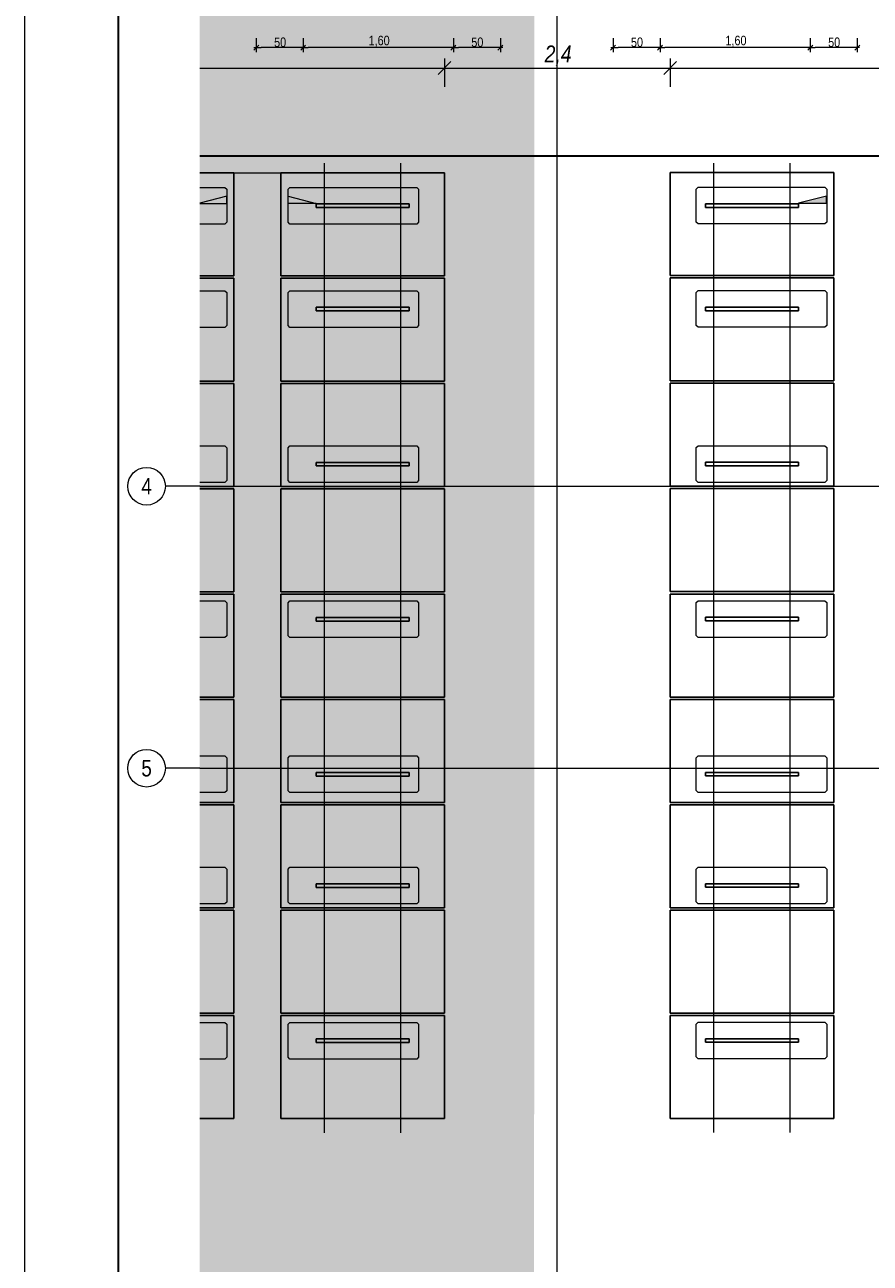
# Model space of a CAD drawing. Extents: x -720 to 300, y 62 to 1112.
# Tile 8 of 50: x -720 to -540, y 445 to 708. Entities that reach past the tile are written whole.
import ezdxf
from ezdxf.enums import TextEntityAlignment as Align
from ezdxf.lldxf.tags import DXFTag

# ---------------------------------------------------------------- set-up
doc = ezdxf.new("R2010")
doc.units = 0
doc.layers.get('0').update_dxf_attribs({"lineweight": 13})
for name, color, linetype, lineweight in [('3_Solarbase', 7, 'Continuous', 25), ('70 -71 Achsen- 1 Gebäudeachsen', 7, 'STRICHPUNKT2-A06DNB31MF', 18), ('E_PV_Aufstellzone', 7, 'grob', 35), ('iwb_Plankopf Rahmen', 7, 'Continuous', 35), ('ModuleHighPointMark', 7, 'Continuous', 25)]:
    doc.layers.add(name, color=color, linetype=linetype, lineweight=lineweight)
for name, color, linetype, lineweight, true_color in [('70 -76 Bemaßung- 2 Allgemein', 9, 'Continuous', 5, 0x808080), ('E_ST_Fangeinrichtung_Bem', 1, 'Continuous', 13, 0xff0000), ('E_ST_Tragsystem', 7, 'Continuous', 18, 0x006666), ('iwb_Layout Achsbezeichung', 1, 'Continuous', 13, 0xff0000), ('iwb_Layout BA_Markierung', 7, 'Continuous', 9, 0xbadcdc), ('Modules', 7, 'Continuous', 25, 0xffa500)]:
    doc.layers.add(name, color=color, linetype=linetype, lineweight=lineweight, true_color=true_color)
doc.styles.get("Standard").update_dxf_attribs({"font": 'ARIALN.TTF'})
tags = doc.linetypes.add('grob', pattern=[14, 3, -8, 3]).pattern_tags.tags
tags[8:9] = [DXFTag(74, 4), DXFTag(75, 0), DXFTag(340, '0'), DXFTag(46, 0.0), DXFTag(50, 0.0), DXFTag(44, 0.0), DXFTag(45, 0.0)]
tags[6:7] = [DXFTag(74, 4), DXFTag(75, 0), DXFTag(340, '0'), DXFTag(46, 0.0), DXFTag(50, 0.0), DXFTag(44, 0.0), DXFTag(45, 0.0)]
tags[4:5] = [DXFTag(74, 4), DXFTag(75, 0), DXFTag(340, '0'), DXFTag(46, 0.0), DXFTag(50, 0.0), DXFTag(44, 0.0), DXFTag(45, 0.0)]
tags = doc.linetypes.add('STRICHPUNKT2', pattern=[12.7, 6.35, -3.175, 0, -3.175]).pattern_tags.tags
tags[10:11] = [DXFTag(74, 4), DXFTag(75, 0), DXFTag(340, '0'), DXFTag(46, 0.0), DXFTag(50, 0.0), DXFTag(44, 0.0), DXFTag(45, 0.0)]
tags[8:9] = [DXFTag(74, 4), DXFTag(75, 0), DXFTag(340, '0'), DXFTag(46, 0.0), DXFTag(50, 0.0), DXFTag(44, 0.0), DXFTag(45, 0.0)]
tags[6:7] = [DXFTag(74, 4), DXFTag(75, 0), DXFTag(340, '0'), DXFTag(46, 0.0), DXFTag(50, 0.0), DXFTag(44, 0.0), DXFTag(45, 0.0)]
tags[4:5] = [DXFTag(74, 4), DXFTag(75, 0), DXFTag(340, '0'), DXFTag(46, 0.0), DXFTag(50, 0.0), DXFTag(44, 0.0), DXFTag(45, 0.0)]
tags = doc.linetypes.add('STRICHPUNKT2-A06DNB31MF', pattern=[12.7, 6.35, -3.175, 0, -3.175]).pattern_tags.tags
tags[10:11] = [DXFTag(74, 4), DXFTag(75, 0), DXFTag(340, '0'), DXFTag(46, 0.0), DXFTag(50, 0.0), DXFTag(44, 0.0), DXFTag(45, 0.0)]
tags[8:9] = [DXFTag(74, 4), DXFTag(75, 0), DXFTag(340, '0'), DXFTag(46, 0.0), DXFTag(50, 0.0), DXFTag(44, 0.0), DXFTag(45, 0.0)]
tags[6:7] = [DXFTag(74, 4), DXFTag(75, 0), DXFTag(340, '0'), DXFTag(46, 0.0), DXFTag(50, 0.0), DXFTag(44, 0.0), DXFTag(45, 0.0)]
tags[4:5] = [DXFTag(74, 4), DXFTag(75, 0), DXFTag(340, '0'), DXFTag(46, 0.0), DXFTag(50, 0.0), DXFTag(44, 0.0), DXFTag(45, 0.0)]

# ---------------------------------------------------------------- blocks, each defined once
blk = doc.blocks.new('Polygon-A06DNB2SMF')
at = {"color": 0, "linetype": 'ByBlock', "lineweight": -2, "ltscale": 0.13}
blk.add_solid([(-611.22, 86.2), (-682.36, 86.01), (-611.05, 1083.81), (-682.36, 1083.81)], dxfattribs=at)
blk = doc.blocks.new('Referenz-A06DNB32MF')
at = {"layer": '70 -71 Achsen- 1 Gebäudeachsen', "color": 0, "linetype": 'STRICHPUNKT2-A06DNB31MF', "ltscale": 0.18}
for p, q in [((-606.35, 1084.85), (-606.35, 85.41)), ((-682.36, 609.91), (76.35, 609.91)), ((-682.36, 549.91), (76.35, 549.91))]:
    blk.add_line(p, q, dxfattribs=at)
at = {"layer": '70 -76 Bemaßung- 2 Allgemein', "color": 0, "linetype": 'Continuous', "ltscale": 0.13}
for p, q in [((-670.88, 702.72), (-669.82, 703.78)), ((-670.35, 705.25), (-670.35, 702.25)), ((-659.82, 703.78), (-660.88, 702.72)), ((-660.88, 702.72), (-659.82, 703.78)), ((-660.35, 705.25), (-660.35, 702.25)), ((-660.35, 705.25), (-660.35, 702.25)), ((-627.82, 703.78), (-628.88, 702.72)), ((-628.88, 702.72), (-627.82, 703.78)), ((-628.35, 705.25), (-628.35, 702.25)), ((-628.35, 705.25), (-628.35, 702.25)), ((-617.82, 703.78), (-618.88, 702.72)), ((-618.35, 705.25), (-618.35, 702.25)), ((-594.88, 702.72), (-593.82, 703.78)), ((-594.35, 705.25), (-594.35, 702.25)), ((-583.82, 703.78), (-584.88, 702.72)), ((-584.88, 702.72), (-583.82, 703.78)), ((-584.35, 705.25), (-584.35, 702.25)), ((-584.35, 705.25), (-584.35, 702.25)), ((-551.82, 703.78), (-552.88, 702.72)), ((-552.88, 702.72), (-551.82, 703.78)), ((-552.35, 705.25), (-552.35, 702.25)), ((-552.35, 705.25), (-552.35, 702.25)), ((-541.82, 703.78), (-542.88, 702.72)), ((-542.35, 705.25), (-542.35, 702.25)), ((-670.85, 703.25), (-669.29, 703.25)), ((-661.41, 703.25), (-669.29, 703.25)), ((-659.85, 703.25), (-661.41, 703.25)), ((-660.85, 703.25), (-659.29, 703.25)), ((-629.41, 703.25), (-659.29, 703.25)), ((-627.85, 703.25), (-629.41, 703.25)), ((-628.85, 703.25), (-627.29, 703.25)), ((-619.41, 703.25), (-627.29, 703.25)), ((-617.85, 703.25), (-619.41, 703.25)), ((-594.85, 703.25), (-593.29, 703.25)), ((-585.41, 703.25), (-593.29, 703.25)), ((-583.85, 703.25), (-585.41, 703.25)), ((-584.85, 703.25), (-583.29, 703.25)), ((-553.41, 703.25), (-583.29, 703.25)), ((-551.85, 703.25), (-553.41, 703.25)), ((-552.85, 703.25), (-551.29, 703.25)), ((-543.41, 703.25), (-551.29, 703.25)), ((-541.85, 703.25), (-543.41, 703.25))]:
    blk.add_line(p, q, dxfattribs=at)
at = {"layer": '70 -76 Bemaßung- 2 Allgemein', "color": 0, "linetype": 'Continuous', "ltscale": 0.13, "char_height": 2.0138, "attachment_point": 1}
for s, insert in [('{\\fArial Narrow;50}', (-666.54, 705.4)), ('{\\fArial Narrow;1,60}', (-646.42, 705.77)), ('{\\fArial Narrow;50}', (-624.54, 705.4)), ('{\\fArial Narrow;50}', (-590.54, 705.4)), ('{\\fArial Narrow;1,60}', (-570.42, 705.77)), ('{\\fArial Narrow;50}', (-548.54, 705.4))]:
    blk.add_mtext(s, dxfattribs=dict(at, insert=insert))
blk = doc.blocks.new('Polygon-A06DNB34MF')
at = {"color": 0, "linetype": 'ByBlock', "lineweight": -2, "ltscale": 0.7}
blk.add_line((-682.36, 680.19), (-66.98, 680.19), dxfattribs=at)
blk = doc.blocks.new('Blockreferenz-A06DNB3WMF')
at = {"layer": 'ModuleHighPointMark', "color": 16, "lineweight": 0, "true_color": 0x6c0000}
for p, q in [((-676.64, 671.61), (-682.36, 670.18)), ((-682.36, 670.11), (-676.64, 670.11)), ((-676.64, 670.11), (-676.64, 671.61))]:
    blk.add_line(p, q, dxfattribs=at)
at = {"layer": 'ModuleHighPointMark', "color": 40, "linetype": 'ByBlock', "ltscale": 0.25, "true_color": 0xffa600}
for points in [[(-676.64, 670.11), (-682.36, 670.18), (-676.64, 671.61)], [(-676.64, 670.11), (-682.36, 670.11), (-682.36, 670.18)]]:
    blk.add_solid(points, dxfattribs=at)
blk = doc.blocks.new('Blockreferenz-A06DNB3YMF')
at = {"layer": 'Modules'}
for p, q in [((-675.11, 564.53), (-682.36, 564.53)), ((-675.11, 542.61), (-675.11, 564.53)), ((-682.36, 542.61), (-675.11, 542.61))]:
    blk.add_line(p, q, dxfattribs=at)
blk = doc.blocks.new('Blockreferenz-A06DNB40MF')
at = {"layer": 'Modules'}
for p, q in [((-675.11, 676.63), (-682.36, 676.63)), ((-675.11, 654.71), (-675.11, 676.63)), ((-682.36, 654.71), (-675.11, 654.71))]:
    blk.add_line(p, q, dxfattribs=at)
blk = doc.blocks.new('Blockreferenz-A06DNB42MF')
at = {"layer": 'Modules'}
for p, q in [((-675.11, 654.21), (-682.36, 654.21)), ((-675.11, 632.29), (-675.11, 654.21)), ((-682.36, 632.29), (-675.11, 632.29))]:
    blk.add_line(p, q, dxfattribs=at)
blk = doc.blocks.new('Blockreferenz-A06DNB44MF')
at = {"color": 96, "lineweight": -2, "true_color": 0x008000}
for p, q in [((-682.36, 552.51), (-677.03, 552.51)), ((-677.03, 552.51), (-676.63, 552.11)), ((-676.63, 552.11), (-676.63, 545.11)), ((-677.03, 544.71), (-682.36, 544.71)), ((-676.63, 545.11), (-677.03, 544.71))]:
    blk.add_line(p, q, dxfattribs=at)
blk = doc.blocks.new('Blockreferenz-A06DNB46MF')
at = {"color": 96, "lineweight": -2, "true_color": 0x008000}
for p, q in [((-682.36, 618.51), (-677.03, 618.51)), ((-677.03, 618.51), (-676.63, 618.11)), ((-676.63, 618.11), (-676.63, 611.11)), ((-677.03, 610.71), (-682.36, 610.71)), ((-676.63, 611.11), (-677.03, 610.71))]:
    blk.add_line(p, q, dxfattribs=at)
blk = doc.blocks.new('Blockreferenz-A06DNB48MF')
at = {"color": 96, "lineweight": -2, "true_color": 0x008000}
for p, q in [((-682.36, 651.51), (-677.03, 651.51)), ((-677.03, 651.51), (-676.63, 651.11)), ((-676.63, 651.11), (-676.63, 644.11)), ((-677.03, 643.71), (-682.36, 643.71)), ((-676.63, 644.11), (-677.03, 643.71))]:
    blk.add_line(p, q, dxfattribs=at)
blk = doc.blocks.new('Blockreferenz-A06DNB4AMF')
at = {"color": 96, "lineweight": -2, "true_color": 0x008000}
for p, q in [((-682.36, 673.51), (-677.03, 673.51)), ((-677.03, 673.51), (-676.63, 673.11)), ((-676.63, 673.11), (-676.63, 666.11)), ((-677.03, 665.71), (-682.36, 665.71)), ((-676.63, 666.11), (-677.03, 665.71))]:
    blk.add_line(p, q, dxfattribs=at)
blk = doc.blocks.new('Blockreferenz-A06DNB4CMF')
at = {"layer": 'Modules'}
for p, q in [((-675.11, 586.95), (-682.36, 586.95)), ((-675.11, 565.03), (-675.11, 586.95)), ((-682.36, 565.03), (-675.11, 565.03))]:
    blk.add_line(p, q, dxfattribs=at)
blk = doc.blocks.new('Blockreferenz-A06DNB4EMF')
at = {"layer": 'Modules'}
for p, q in [((-675.11, 609.37), (-682.36, 609.37)), ((-675.11, 587.45), (-675.11, 609.37)), ((-682.36, 587.45), (-675.11, 587.45))]:
    blk.add_line(p, q, dxfattribs=at)
blk = doc.blocks.new('Blockreferenz-A06DNB4GMF')
at = {"layer": 'Modules'}
for p, q in [((-675.11, 631.79), (-682.36, 631.79)), ((-675.11, 609.87), (-675.11, 631.79)), ((-682.36, 609.87), (-675.11, 609.87))]:
    blk.add_line(p, q, dxfattribs=at)
blk = doc.blocks.new('Blockreferenz-A06DNB4IMF')
at = {"color": 96, "lineweight": -2, "true_color": 0x008000}
for p, q in [((-682.36, 585.51), (-677.03, 585.51)), ((-677.03, 585.51), (-676.63, 585.11)), ((-676.63, 585.11), (-676.63, 578.11)), ((-677.03, 577.71), (-682.36, 577.71)), ((-676.63, 578.11), (-677.03, 577.71))]:
    blk.add_line(p, q, dxfattribs=at)
blk = doc.blocks.new('Blockreferenz-A06DNB4KMF')
at = {"color": 96, "lineweight": -2, "true_color": 0x008000}
for p, q in [((-682.36, 528.83), (-677.03, 528.83)), ((-677.03, 528.83), (-676.63, 528.43)), ((-676.63, 528.43), (-676.63, 521.43)), ((-677.03, 521.03), (-682.36, 521.03)), ((-676.63, 521.43), (-677.03, 521.03))]:
    blk.add_line(p, q, dxfattribs=at)
blk = doc.blocks.new('Blockreferenz-A06DNB4MMF')
at = {"layer": 'Modules'}
for p, q in [((-675.11, 497.27), (-682.36, 497.27)), ((-675.11, 475.35), (-675.11, 497.27)), ((-682.36, 475.35), (-675.11, 475.35))]:
    blk.add_line(p, q, dxfattribs=at)
blk = doc.blocks.new('Blockreferenz-A06DNB4OMF')
at = {"layer": 'Modules'}
for p, q in [((-675.11, 519.69), (-682.36, 519.69)), ((-675.11, 497.77), (-675.11, 519.69)), ((-682.36, 497.77), (-675.11, 497.77))]:
    blk.add_line(p, q, dxfattribs=at)
blk = doc.blocks.new('Blockreferenz-A06DNB4QMF')
at = {"layer": 'Modules'}
for p, q in [((-675.11, 542.11), (-682.36, 542.11)), ((-675.11, 520.19), (-675.11, 542.11)), ((-682.36, 520.19), (-675.11, 520.19))]:
    blk.add_line(p, q, dxfattribs=at)
blk = doc.blocks.new('Blockreferenz-A06DNB4SMF')
at = {"color": 96, "lineweight": -2, "true_color": 0x008000}
for p, q in [((-682.36, 495.83), (-677.03, 495.83)), ((-677.03, 495.83), (-676.63, 495.43)), ((-676.63, 495.43), (-676.63, 488.43)), ((-677.03, 488.03), (-682.36, 488.03)), ((-676.63, 488.43), (-677.03, 488.03))]:
    blk.add_line(p, q, dxfattribs=at)
blk = doc.blocks.new('Blockreferenz-A06DNB4UMF')
at = {"layer": '3_Solarbase', "color": 0}
for p, q in [((-637.78, 581.99), (-657.58, 581.99)), ((-657.58, 581.99), (-657.58, 581.23)), ((-657.58, 581.23), (-637.78, 581.23)), ((-637.78, 581.23), (-637.78, 581.99))]:
    blk.add_line(p, q, dxfattribs=at)
blk = doc.blocks.new('Blockreferenz-A06DNB4WMF')
at = {"layer": '3_Solarbase', "color": 0}
for p, q in [((-637.78, 647.99), (-657.58, 647.99)), ((-657.58, 647.99), (-657.58, 647.23)), ((-657.58, 647.23), (-637.78, 647.23)), ((-637.78, 647.23), (-637.78, 647.99))]:
    blk.add_line(p, q, dxfattribs=at)
blk = doc.blocks.new('Blockreferenz-A06DNB4YMF')
at = {"layer": '3_Solarbase', "color": 0}
for p, q in [((-637.78, 669.99), (-657.58, 669.99)), ((-657.58, 669.99), (-657.58, 669.23)), ((-637.78, 669.23), (-637.78, 669.99)), ((-657.58, 669.23), (-637.78, 669.23))]:
    blk.add_line(p, q, dxfattribs=at)
blk = doc.blocks.new('Blockreferenz-A06DNB50MF')
at = {"layer": '3_Solarbase', "color": 0}
for p, q in [((-637.78, 581.99), (-657.58, 581.99)), ((-657.58, 581.99), (-657.58, 581.23)), ((-657.58, 581.23), (-637.78, 581.23)), ((-637.78, 581.23), (-637.78, 581.99))]:
    blk.add_line(p, q, dxfattribs=at)
blk = doc.blocks.new('Blockreferenz-A06DNB52MF')
at = {"layer": '3_Solarbase', "color": 0}
for p, q in [((-637.78, 614.99), (-657.58, 614.99)), ((-657.58, 614.99), (-657.58, 614.23)), ((-657.58, 614.23), (-637.78, 614.23)), ((-637.78, 614.23), (-637.78, 614.99))]:
    blk.add_line(p, q, dxfattribs=at)
blk = doc.blocks.new('Blockreferenz-A06DNB54MF')
at = {"layer": '3_Solarbase', "color": 0}
for p, q in [((-637.78, 548.99), (-657.58, 548.99)), ((-657.58, 548.99), (-657.58, 548.23)), ((-657.58, 548.23), (-637.78, 548.23)), ((-637.78, 548.23), (-637.78, 548.99))]:
    blk.add_line(p, q, dxfattribs=at)
blk = doc.blocks.new('Blockreferenz-A06DNB56MF')
at = {"layer": '3_Solarbase', "color": 0}
for p, q in [((-637.78, 647.99), (-657.58, 647.99)), ((-657.58, 647.99), (-657.58, 647.23)), ((-657.58, 647.23), (-637.78, 647.23)), ((-637.78, 647.23), (-637.78, 647.99))]:
    blk.add_line(p, q, dxfattribs=at)
blk = doc.blocks.new('Blockreferenz-A06DNB58MF')
at = {"layer": '3_Solarbase', "color": 0}
for p, q in [((-637.78, 669.99), (-657.58, 669.99)), ((-657.58, 669.99), (-657.58, 669.23)), ((-637.78, 669.23), (-637.78, 669.99)), ((-657.58, 669.23), (-637.78, 669.23))]:
    blk.add_line(p, q, dxfattribs=at)
blk = doc.blocks.new('Blockreferenz-A06DNB5AMF')
at = {"layer": 'ModuleHighPointMark', "color": 16, "lineweight": 0, "true_color": 0x6c0000}
for p, q in [((-663.58, 670.11), (-663.58, 671.61)), ((-663.58, 671.61), (-657.58, 670.11)), ((-657.58, 670.11), (-663.58, 670.11))]:
    blk.add_line(p, q, dxfattribs=at)
at = {"layer": 'ModuleHighPointMark', "color": 40, "linetype": 'ByBlock', "ltscale": 0.25, "true_color": 0xffa600}
blk.add_solid([(-663.58, 670.11), (-663.58, 671.61), (-657.58, 670.11)], dxfattribs=at)
blk = doc.blocks.new('Blockreferenz-A06DNB5CMF')
at = {"layer": 'Modules'}
for p, q in [((-630.25, 564.53), (-665.11, 564.53)), ((-665.11, 564.53), (-665.11, 542.61)), ((-630.25, 542.61), (-630.25, 564.53)), ((-665.11, 542.61), (-630.25, 542.61))]:
    blk.add_line(p, q, dxfattribs=at)
blk = doc.blocks.new('Blockreferenz-A06DNB5EMF')
at = {"layer": 'Modules'}
for p, q in [((-630.25, 654.21), (-665.11, 654.21)), ((-665.11, 654.21), (-665.11, 632.29)), ((-630.25, 632.29), (-630.25, 654.21)), ((-665.11, 632.29), (-630.25, 632.29))]:
    blk.add_line(p, q, dxfattribs=at)
blk = doc.blocks.new('Blockreferenz-A06DNB5GMF')
at = {"layer": 'Modules'}
for p, q in [((-630.25, 676.63), (-665.11, 676.63)), ((-665.11, 676.63), (-665.11, 654.71)), ((-630.25, 654.71), (-630.25, 676.63)), ((-665.11, 654.71), (-630.25, 654.71))]:
    blk.add_line(p, q, dxfattribs=at)
blk = doc.blocks.new('Blockreferenz-A06DNB5IMF')
at = {"layer": 'Modules'}
for p, q in [((-630.25, 631.79), (-665.11, 631.79)), ((-665.11, 631.79), (-665.11, 609.87)), ((-630.25, 609.87), (-630.25, 631.79)), ((-665.11, 609.87), (-630.25, 609.87))]:
    blk.add_line(p, q, dxfattribs=at)
blk = doc.blocks.new('Blockreferenz-A06DNB5KMF')
at = {"color": 96, "lineweight": -2, "true_color": 0x008000}
for p, q in [((-663.57, 552.11), (-663.17, 552.51)), ((-663.57, 545.11), (-663.57, 552.11)), ((-663.17, 552.51), (-636.17, 552.51)), ((-636.17, 552.51), (-635.77, 552.11)), ((-635.77, 552.11), (-635.77, 545.11)), ((-663.17, 544.71), (-663.57, 545.11)), ((-636.17, 544.71), (-663.17, 544.71)), ((-635.77, 545.11), (-636.17, 544.71))]:
    blk.add_line(p, q, dxfattribs=at)
blk = doc.blocks.new('Blockreferenz-A06DNB5MMF')
at = {"color": 96, "lineweight": -2, "true_color": 0x008000}
for p, q in [((-663.57, 585.11), (-663.17, 585.51)), ((-663.57, 578.11), (-663.57, 585.11)), ((-663.17, 585.51), (-636.17, 585.51)), ((-636.17, 585.51), (-635.77, 585.11)), ((-635.77, 585.11), (-635.77, 578.11)), ((-663.17, 577.71), (-663.57, 578.11)), ((-636.17, 577.71), (-663.17, 577.71)), ((-635.77, 578.11), (-636.17, 577.71))]:
    blk.add_line(p, q, dxfattribs=at)
blk = doc.blocks.new('Blockreferenz-A06DNB5OMF')
at = {"color": 96, "lineweight": -2, "true_color": 0x008000}
for p, q in [((-663.57, 618.11), (-663.17, 618.51)), ((-663.57, 611.11), (-663.57, 618.11)), ((-663.17, 618.51), (-636.17, 618.51)), ((-636.17, 618.51), (-635.77, 618.11)), ((-635.77, 618.11), (-635.77, 611.11)), ((-663.17, 610.71), (-663.57, 611.11)), ((-636.17, 610.71), (-663.17, 610.71)), ((-635.77, 611.11), (-636.17, 610.71))]:
    blk.add_line(p, q, dxfattribs=at)
blk = doc.blocks.new('Blockreferenz-A06DNB5QMF')
at = {"color": 96, "lineweight": -2, "true_color": 0x008000}
for p, q in [((-663.57, 651.11), (-663.17, 651.51)), ((-663.57, 644.11), (-663.57, 651.11)), ((-663.17, 651.51), (-636.17, 651.51)), ((-636.17, 651.51), (-635.77, 651.11)), ((-635.77, 651.11), (-635.77, 644.11)), ((-663.17, 643.71), (-663.57, 644.11)), ((-636.17, 643.71), (-663.17, 643.71)), ((-635.77, 644.11), (-636.17, 643.71))]:
    blk.add_line(p, q, dxfattribs=at)
blk = doc.blocks.new('Blockreferenz-A06DNB5SMF')
at = {"color": 96, "lineweight": -2, "true_color": 0x008000}
for p, q in [((-663.57, 673.11), (-663.17, 673.51)), ((-663.57, 666.11), (-663.57, 673.11)), ((-663.17, 673.51), (-636.17, 673.51)), ((-636.17, 673.51), (-635.77, 673.11)), ((-635.77, 673.11), (-635.77, 666.11)), ((-663.17, 665.71), (-663.57, 666.11)), ((-636.17, 665.71), (-663.17, 665.71)), ((-635.77, 666.11), (-636.17, 665.71))]:
    blk.add_line(p, q, dxfattribs=at)
blk = doc.blocks.new('Blockreferenz-A06DNB5UMF')
at = {"layer": 'Modules'}
for p, q in [((-630.25, 586.95), (-665.11, 586.95)), ((-665.11, 586.95), (-665.11, 565.03)), ((-630.25, 565.03), (-630.25, 586.95)), ((-665.11, 565.03), (-630.25, 565.03))]:
    blk.add_line(p, q, dxfattribs=at)
blk = doc.blocks.new('Blockreferenz-A06DNB5WMF')
at = {"layer": 'Modules'}
for p, q in [((-630.25, 609.37), (-665.11, 609.37)), ((-665.11, 609.37), (-665.11, 587.45)), ((-630.25, 587.45), (-630.25, 609.37)), ((-665.11, 587.45), (-630.25, 587.45))]:
    blk.add_line(p, q, dxfattribs=at)
blk = doc.blocks.new('Blockreferenz-A06DNB5YMF')
at = {"layer": '3_Solarbase', "color": 0}
for p, q in [((-637.78, 614.99), (-657.58, 614.99)), ((-657.58, 614.99), (-657.58, 614.23)), ((-657.58, 614.23), (-637.78, 614.23)), ((-637.78, 614.23), (-637.78, 614.99))]:
    blk.add_line(p, q, dxfattribs=at)
blk = doc.blocks.new('Blockreferenz-A06DNB60MF')
at = {"layer": '3_Solarbase', "color": 0}
for p, q in [((-637.78, 548.99), (-657.58, 548.99)), ((-657.58, 548.99), (-657.58, 548.23)), ((-657.58, 548.23), (-637.78, 548.23)), ((-637.78, 548.23), (-637.78, 548.99))]:
    blk.add_line(p, q, dxfattribs=at)
blk = doc.blocks.new('Blockreferenz-A06DNB62MF')
at = {"layer": '3_Solarbase', "color": 0}
for p, q in [((-637.78, 492.31), (-657.58, 492.31)), ((-657.58, 492.31), (-657.58, 491.55)), ((-657.58, 491.55), (-637.78, 491.55)), ((-637.78, 491.55), (-637.78, 492.31))]:
    blk.add_line(p, q, dxfattribs=at)
blk = doc.blocks.new('Blockreferenz-A06DNB64MF')
at = {"layer": '3_Solarbase', "color": 0}
for p, q in [((-637.78, 492.31), (-657.58, 492.31)), ((-657.58, 492.31), (-657.58, 491.55)), ((-657.58, 491.55), (-637.78, 491.55)), ((-637.78, 491.55), (-637.78, 492.31))]:
    blk.add_line(p, q, dxfattribs=at)
blk = doc.blocks.new('Blockreferenz-A06DNB66MF')
at = {"layer": '3_Solarbase', "color": 0}
for p, q in [((-637.78, 525.31), (-657.58, 525.31)), ((-657.58, 525.31), (-657.58, 524.55)), ((-657.58, 524.55), (-637.78, 524.55)), ((-637.78, 524.55), (-637.78, 525.31))]:
    blk.add_line(p, q, dxfattribs=at)
blk = doc.blocks.new('Blockreferenz-A06DNB68MF')
at = {"layer": 'Modules'}
for p, q in [((-630.25, 542.11), (-665.11, 542.11)), ((-665.11, 542.11), (-665.11, 520.19)), ((-630.25, 520.19), (-630.25, 542.11)), ((-665.11, 520.19), (-630.25, 520.19))]:
    blk.add_line(p, q, dxfattribs=at)
blk = doc.blocks.new('Blockreferenz-A06DNB6AMF')
at = {"color": 96, "lineweight": -2, "true_color": 0x008000}
for p, q in [((-663.57, 495.43), (-663.17, 495.83)), ((-663.17, 495.83), (-636.17, 495.83)), ((-636.17, 495.83), (-635.77, 495.43)), ((-663.57, 488.43), (-663.57, 495.43)), ((-635.77, 495.43), (-635.77, 488.43)), ((-663.17, 488.03), (-663.57, 488.43)), ((-636.17, 488.03), (-663.17, 488.03)), ((-635.77, 488.43), (-636.17, 488.03))]:
    blk.add_line(p, q, dxfattribs=at)
blk = doc.blocks.new('Blockreferenz-A06DNB6CMF')
at = {"color": 96, "lineweight": -2, "true_color": 0x008000}
for p, q in [((-663.57, 528.43), (-663.17, 528.83)), ((-663.57, 521.43), (-663.57, 528.43)), ((-663.17, 528.83), (-636.17, 528.83)), ((-636.17, 528.83), (-635.77, 528.43)), ((-635.77, 528.43), (-635.77, 521.43)), ((-663.17, 521.03), (-663.57, 521.43)), ((-636.17, 521.03), (-663.17, 521.03)), ((-635.77, 521.43), (-636.17, 521.03))]:
    blk.add_line(p, q, dxfattribs=at)
blk = doc.blocks.new('Blockreferenz-A06DNB6EMF')
at = {"layer": 'Modules'}
for p, q in [((-630.25, 497.27), (-665.11, 497.27)), ((-665.11, 497.27), (-665.11, 475.35)), ((-630.25, 475.35), (-630.25, 497.27)), ((-665.11, 475.35), (-630.25, 475.35))]:
    blk.add_line(p, q, dxfattribs=at)
blk = doc.blocks.new('Blockreferenz-A06DNB6GMF')
at = {"layer": 'Modules'}
for p, q in [((-630.25, 519.69), (-665.11, 519.69)), ((-665.11, 519.69), (-665.11, 497.77)), ((-630.25, 497.77), (-630.25, 519.69)), ((-665.11, 497.77), (-630.25, 497.77))]:
    blk.add_line(p, q, dxfattribs=at)
blk = doc.blocks.new('Blockreferenz-A06DNB6IMF')
at = {"layer": '3_Solarbase', "color": 0}
for p, q in [((-637.78, 525.31), (-657.58, 525.31)), ((-657.58, 525.31), (-657.58, 524.55)), ((-657.58, 524.55), (-637.78, 524.55)), ((-637.78, 524.55), (-637.78, 525.31))]:
    blk.add_line(p, q, dxfattribs=at)
blk = doc.blocks.new('Blockreferenz-A06DNB6QMF')
at = {"layer": '3_Solarbase', "color": 0}
for p, q in [((-554.86, 582.02), (-574.66, 582.02)), ((-574.66, 582.02), (-574.66, 581.26)), ((-574.66, 581.26), (-554.86, 581.26)), ((-554.86, 581.26), (-554.86, 582.02))]:
    blk.add_line(p, q, dxfattribs=at)
blk = doc.blocks.new('Blockreferenz-A06DNB6UMF')
at = {"layer": '3_Solarbase', "color": 0}
for p, q in [((-554.86, 615.02), (-574.66, 615.02)), ((-574.66, 615.02), (-574.66, 614.26)), ((-574.66, 614.26), (-554.86, 614.26)), ((-554.86, 614.26), (-554.86, 615.02))]:
    blk.add_line(p, q, dxfattribs=at)
blk = doc.blocks.new('Blockreferenz-A06DNB6YMF')
at = {"layer": '3_Solarbase', "color": 0}
for p, q in [((-554.86, 648.02), (-574.66, 648.02)), ((-574.66, 648.02), (-574.66, 647.26)), ((-574.66, 647.26), (-554.86, 647.26)), ((-554.86, 647.26), (-554.86, 648.02))]:
    blk.add_line(p, q, dxfattribs=at)
blk = doc.blocks.new('Blockreferenz-A06DNB7EMF')
at = {"layer": '3_Solarbase', "color": 0}
for p, q in [((-554.86, 670.02), (-574.66, 670.02)), ((-574.66, 670.02), (-574.66, 669.26)), ((-554.86, 669.26), (-554.86, 670.02)), ((-574.66, 669.26), (-554.86, 669.26))]:
    blk.add_line(p, q, dxfattribs=at)
blk = doc.blocks.new('Blockreferenz-A06DNB7UMF')
at = {"layer": 'ModuleHighPointMark', "color": 16, "lineweight": 0, "true_color": 0x6c0000}
for p, q in [((-548.86, 671.64), (-554.86, 670.14)), ((-554.86, 670.14), (-548.86, 670.14)), ((-548.86, 670.14), (-548.86, 671.64))]:
    blk.add_line(p, q, dxfattribs=at)
at = {"layer": 'ModuleHighPointMark', "color": 40, "linetype": 'ByBlock', "ltscale": 0.25, "true_color": 0xffa600}
blk.add_solid([(-548.86, 670.14), (-554.86, 670.14), (-548.86, 671.64)], dxfattribs=at)
blk = doc.blocks.new('Blockreferenz-A06DNB86MF')
at = {"color": 96, "lineweight": -2, "true_color": 0x008000}
for p, q in [((-576.65, 552.14), (-576.25, 552.54)), ((-576.65, 545.14), (-576.65, 552.14)), ((-576.25, 552.54), (-549.25, 552.54)), ((-549.25, 552.54), (-548.85, 552.14)), ((-548.85, 552.14), (-548.85, 545.14)), ((-576.25, 544.74), (-576.65, 545.14)), ((-549.25, 544.74), (-576.25, 544.74)), ((-548.85, 545.14), (-549.25, 544.74))]:
    blk.add_line(p, q, dxfattribs=at)
blk = doc.blocks.new('Blockreferenz-A06DNB88MF')
at = {"color": 96, "lineweight": -2, "true_color": 0x008000}
for p, q in [((-576.65, 618.14), (-576.25, 618.54)), ((-576.65, 611.14), (-576.65, 618.14)), ((-576.25, 618.54), (-549.25, 618.54)), ((-549.25, 618.54), (-548.85, 618.14)), ((-548.85, 618.14), (-548.85, 611.14)), ((-576.25, 610.74), (-576.65, 611.14)), ((-549.25, 610.74), (-576.25, 610.74)), ((-548.85, 611.14), (-549.25, 610.74))]:
    blk.add_line(p, q, dxfattribs=at)
blk = doc.blocks.new('Blockreferenz-A06DNB8AMF')
at = {"color": 96, "lineweight": -2, "true_color": 0x008000}
for p, q in [((-576.65, 673.14), (-576.25, 673.54)), ((-576.65, 666.14), (-576.65, 673.14)), ((-576.25, 673.54), (-549.25, 673.54)), ((-549.25, 673.54), (-548.85, 673.14)), ((-548.85, 673.14), (-548.85, 666.14)), ((-576.25, 665.74), (-576.65, 666.14)), ((-549.25, 665.74), (-576.25, 665.74)), ((-548.85, 666.14), (-549.25, 665.74))]:
    blk.add_line(p, q, dxfattribs=at)
blk = doc.blocks.new('Blockreferenz-A06DNB8KMF')
at = {"layer": 'Modules'}
for p, q in [((-547.33, 631.82), (-582.19, 631.82)), ((-582.19, 631.82), (-582.19, 609.9)), ((-547.33, 609.9), (-547.33, 631.82)), ((-582.19, 609.9), (-547.33, 609.9))]:
    blk.add_line(p, q, dxfattribs=at)
blk = doc.blocks.new('Blockreferenz-A06DNB8OMF')
at = {"layer": '3_Solarbase', "color": 0}
for p, q in [((-554.86, 648.02), (-574.66, 648.02)), ((-574.66, 648.02), (-574.66, 647.26)), ((-574.66, 647.26), (-554.86, 647.26)), ((-554.86, 647.26), (-554.86, 648.02))]:
    blk.add_line(p, q, dxfattribs=at)
blk = doc.blocks.new('Blockreferenz-A06DNB8WMF')
at = {"layer": 'Modules'}
for p, q in [((-547.33, 564.56), (-582.19, 564.56)), ((-582.19, 564.56), (-582.19, 542.64)), ((-547.33, 542.64), (-547.33, 564.56)), ((-582.19, 542.64), (-547.33, 542.64))]:
    blk.add_line(p, q, dxfattribs=at)
blk = doc.blocks.new('Blockreferenz-A06DNB90MF')
at = {"layer": 'Modules'}
for p, q in [((-547.33, 586.98), (-582.19, 586.98)), ((-582.19, 586.98), (-582.19, 565.06)), ((-547.33, 565.06), (-547.33, 586.98)), ((-582.19, 565.06), (-547.33, 565.06))]:
    blk.add_line(p, q, dxfattribs=at)
blk = doc.blocks.new('Blockreferenz-A06DNB92MF')
at = {"layer": 'Modules'}
for p, q in [((-547.33, 654.24), (-582.19, 654.24)), ((-582.19, 654.24), (-582.19, 632.32)), ((-547.33, 632.32), (-547.33, 654.24)), ((-582.19, 632.32), (-547.33, 632.32))]:
    blk.add_line(p, q, dxfattribs=at)
blk = doc.blocks.new('Blockreferenz-A06DNB94MF')
at = {"color": 96, "lineweight": -2, "true_color": 0x008000}
for p, q in [((-576.65, 585.14), (-576.25, 585.54)), ((-576.65, 578.14), (-576.65, 585.14)), ((-576.25, 585.54), (-549.25, 585.54)), ((-549.25, 585.54), (-548.85, 585.14)), ((-548.85, 585.14), (-548.85, 578.14)), ((-576.25, 577.74), (-576.65, 578.14)), ((-549.25, 577.74), (-576.25, 577.74)), ((-548.85, 578.14), (-549.25, 577.74))]:
    blk.add_line(p, q, dxfattribs=at)
blk = doc.blocks.new('Blockreferenz-A06DNB96MF')
at = {"color": 96, "lineweight": -2, "true_color": 0x008000}
for p, q in [((-576.65, 651.14), (-576.25, 651.54)), ((-576.65, 644.14), (-576.65, 651.14)), ((-576.25, 651.54), (-549.25, 651.54)), ((-549.25, 651.54), (-548.85, 651.14)), ((-548.85, 651.14), (-548.85, 644.14)), ((-576.25, 643.74), (-576.65, 644.14)), ((-549.25, 643.74), (-576.25, 643.74)), ((-548.85, 644.14), (-549.25, 643.74))]:
    blk.add_line(p, q, dxfattribs=at)
blk = doc.blocks.new('Blockreferenz-A06DNB9MMF')
at = {"layer": 'Modules'}
for p, q in [((-547.33, 609.4), (-582.19, 609.4)), ((-582.19, 609.4), (-582.19, 587.48)), ((-547.33, 587.48), (-547.33, 609.4)), ((-582.19, 587.48), (-547.33, 587.48))]:
    blk.add_line(p, q, dxfattribs=at)
blk = doc.blocks.new('Blockreferenz-A06DNB9QMF')
at = {"layer": 'Modules'}
for p, q in [((-547.33, 676.66), (-582.19, 676.66)), ((-582.19, 676.66), (-582.19, 654.74)), ((-547.33, 654.74), (-547.33, 676.66)), ((-582.19, 654.74), (-547.33, 654.74))]:
    blk.add_line(p, q, dxfattribs=at)
blk = doc.blocks.new('Blockreferenz-A06DNBA6MF')
at = {"layer": '3_Solarbase', "color": 0}
for p, q in [((-554.86, 549.02), (-574.66, 549.02)), ((-574.66, 549.02), (-574.66, 548.26)), ((-574.66, 548.26), (-554.86, 548.26)), ((-554.86, 548.26), (-554.86, 549.02))]:
    blk.add_line(p, q, dxfattribs=at)
blk = doc.blocks.new('Blockreferenz-A06DNBAWMF')
at = {"layer": '3_Solarbase', "color": 0}
for p, q in [((-554.86, 549.02), (-574.66, 549.02)), ((-574.66, 549.02), (-574.66, 548.26)), ((-574.66, 548.26), (-554.86, 548.26)), ((-554.86, 548.26), (-554.86, 549.02))]:
    blk.add_line(p, q, dxfattribs=at)
blk = doc.blocks.new('Blockreferenz-A06DNBB0MF')
at = {"layer": '3_Solarbase', "color": 0}
for p, q in [((-554.86, 582.02), (-574.66, 582.02)), ((-574.66, 582.02), (-574.66, 581.26)), ((-574.66, 581.26), (-554.86, 581.26)), ((-554.86, 581.26), (-554.86, 582.02))]:
    blk.add_line(p, q, dxfattribs=at)
blk = doc.blocks.new('Blockreferenz-A06DNBB2MF')
at = {"layer": '3_Solarbase', "color": 0}
for p, q in [((-554.86, 615.02), (-574.66, 615.02)), ((-574.66, 615.02), (-574.66, 614.26)), ((-574.66, 614.26), (-554.86, 614.26)), ((-554.86, 614.26), (-554.86, 615.02))]:
    blk.add_line(p, q, dxfattribs=at)
blk = doc.blocks.new('Blockreferenz-A06DNBB4MF')
at = {"layer": '3_Solarbase', "color": 0}
for p, q in [((-554.86, 670.02), (-574.66, 670.02)), ((-574.66, 670.02), (-574.66, 669.26)), ((-554.86, 669.26), (-554.86, 670.02)), ((-574.66, 669.26), (-554.86, 669.26))]:
    blk.add_line(p, q, dxfattribs=at)
blk = doc.blocks.new('Blockreferenz-A06DNBCSMF')
at = {"layer": '3_Solarbase', "color": 0}
for p, q in [((-554.86, 492.34), (-574.66, 492.34)), ((-574.66, 492.34), (-574.66, 491.58)), ((-574.66, 491.58), (-554.86, 491.58)), ((-554.86, 491.58), (-554.86, 492.34))]:
    blk.add_line(p, q, dxfattribs=at)
blk = doc.blocks.new('Blockreferenz-A06DNBCUMF')
at = {"layer": '3_Solarbase', "color": 0}
for p, q in [((-554.86, 525.34), (-574.66, 525.34)), ((-574.66, 525.34), (-574.66, 524.58)), ((-574.66, 524.58), (-554.86, 524.58)), ((-554.86, 524.58), (-554.86, 525.34))]:
    blk.add_line(p, q, dxfattribs=at)
blk = doc.blocks.new('Blockreferenz-A06DNBD8MF')
at = {"color": 96, "lineweight": -2, "true_color": 0x008000}
for p, q in [((-576.65, 528.46), (-576.25, 528.86)), ((-576.65, 521.46), (-576.65, 528.46)), ((-576.25, 528.86), (-549.25, 528.86)), ((-549.25, 528.86), (-548.85, 528.46)), ((-548.85, 528.46), (-548.85, 521.46)), ((-576.25, 521.06), (-576.65, 521.46)), ((-549.25, 521.06), (-576.25, 521.06)), ((-548.85, 521.46), (-549.25, 521.06))]:
    blk.add_line(p, q, dxfattribs=at)
blk = doc.blocks.new('Blockreferenz-A06DNBDAMF')
at = {"layer": 'Modules'}
for p, q in [((-547.33, 542.14), (-582.19, 542.14)), ((-582.19, 542.14), (-582.19, 520.22)), ((-547.33, 520.22), (-547.33, 542.14)), ((-582.19, 520.22), (-547.33, 520.22))]:
    blk.add_line(p, q, dxfattribs=at)
blk = doc.blocks.new('Blockreferenz-A06DNBDGMF')
at = {"layer": 'Modules'}
for p, q in [((-547.33, 497.3), (-582.19, 497.3)), ((-582.19, 497.3), (-582.19, 475.38)), ((-547.33, 475.38), (-547.33, 497.3)), ((-582.19, 475.38), (-547.33, 475.38))]:
    blk.add_line(p, q, dxfattribs=at)
blk = doc.blocks.new('Blockreferenz-A06DNBDIMF')
at = {"color": 96, "lineweight": -2, "true_color": 0x008000}
for p, q in [((-576.65, 495.46), (-576.25, 495.86)), ((-576.65, 488.46), (-576.65, 495.46)), ((-576.25, 495.86), (-549.25, 495.86)), ((-549.25, 495.86), (-548.85, 495.46)), ((-548.85, 495.46), (-548.85, 488.46)), ((-576.25, 488.06), (-576.65, 488.46)), ((-549.25, 488.06), (-576.25, 488.06)), ((-548.85, 488.46), (-549.25, 488.06))]:
    blk.add_line(p, q, dxfattribs=at)
blk = doc.blocks.new('Blockreferenz-A06DNBDQMF')
at = {"layer": 'Modules'}
for p, q in [((-547.33, 519.72), (-582.19, 519.72)), ((-582.19, 519.72), (-582.19, 497.8)), ((-547.33, 497.8), (-547.33, 519.72)), ((-582.19, 497.8), (-547.33, 497.8))]:
    blk.add_line(p, q, dxfattribs=at)
blk = doc.blocks.new('Blockreferenz-A06DNBEEMF')
at = {"layer": '3_Solarbase', "color": 0}
for p, q in [((-554.86, 492.34), (-574.66, 492.34)), ((-574.66, 492.34), (-574.66, 491.58)), ((-574.66, 491.58), (-554.86, 491.58)), ((-554.86, 491.58), (-554.86, 492.34))]:
    blk.add_line(p, q, dxfattribs=at)
blk = doc.blocks.new('Blockreferenz-A06DNBEGMF')
at = {"layer": '3_Solarbase', "color": 0}
for p, q in [((-554.86, 525.34), (-574.66, 525.34)), ((-574.66, 525.34), (-574.66, 524.58)), ((-574.66, 524.58), (-554.86, 524.58)), ((-554.86, 524.58), (-554.86, 525.34))]:
    blk.add_line(p, q, dxfattribs=at)
blk = doc.blocks.new('Maß-A06DNC7OMF')
at = {"color": 0, "linetype": 'ByBlock', "lineweight": -2, "ltscale": 0.13}
for p, q in [((-682.36, 698.91), (-6.75, 698.91)), ((-628.87, 700.29), (-631.63, 697.53)), ((-630.25, 700.91), (-630.25, 694.91)), ((-580.81, 700.29), (-583.57, 697.53)), ((-582.19, 700.91), (-582.19, 694.91))]:
    blk.add_line(p, q, dxfattribs=at)
at = {"color": 0, "linetype": 'ByBlock', "lineweight": -2, "ltscale": 0.13, "insert": (-608.92, 703.71), "char_height": 3.6, "attachment_point": 1}
blk.add_mtext('{\\fArial Narrow|b0|i1;2,4}', dxfattribs=at)

msp = doc.modelspace()

# ---------------------------------------------------------------- linework, layer by layer
at = {"layer": 'E_ST_Tragsystem', "color": 1, "ltscale": 0.18, "true_color": 0xff0000}
for p, q in [((-655.83, 636.61), (-655.83, 678.63)), ((-639.52, 636.61), (-639.52, 678.63)), ((-572.91, 636.64), (-572.91, 678.66)), ((-556.6, 636.64), (-556.6, 678.66)), ((-675.11, 676.63), (-665.11, 676.63)), ((-655.83, 540.61), (-655.83, 636.61)), ((-639.52, 540.61), (-639.52, 636.61)), ((-572.91, 540.64), (-572.91, 636.64)), ((-556.6, 540.64), (-556.6, 636.64)), ((-655.83, 472.33), (-655.83, 568.33)), ((-639.52, 472.33), (-639.52, 568.33)), ((-572.91, 472.36), (-572.91, 568.36)), ((-556.6, 472.36), (-556.6, 568.36))]:
    msp.add_line(p, q, dxfattribs=at)
at = {"layer": 'iwb_Layout Achsbezeichung', "linetype": 'STRICHPUNKT2', "lineweight": 13, "ltscale": 0.39}
for p, q in [((-682.36, 609.91), (-689.7, 609.91)), ((-682.36, 549.91), (-689.7, 549.91))]:
    msp.add_line(p, q, dxfattribs=at)
at = {"layer": 'iwb_Layout Achsbezeichung', "ltscale": 0.39}
for centre in [(-693.7, 609.91), (-693.7, 549.91)]:
    msp.add_circle(centre, 4, dxfattribs=at)
at = {"layer": 'iwb_Plankopf Rahmen', "color": 8, "lineweight": 13, "ltscale": 0.13, "true_color": 0x808080}
msp.add_lwpolyline([(300.35, 62.43), (-719.65, 62.43), (-719.65, 1112.43), (300.35, 1112.43), (300.35, 62.43)], close=True, dxfattribs=at)
at = {"layer": 'iwb_Plankopf Rahmen', "ltscale": 0.35}
msp.add_lwpolyline([(-699.65, 67.43), (-699.65, 1107.43), (295.35, 1107.43), (295.35, 67.43), (-599.65, 67.43), (-699.65, 67.43)], close=True, dxfattribs=at)

# ---------------------------------------------------------------- block references
at = {"color": 8, "lineweight": 13, "ltscale": 0.13, "true_color": 0x808080}
msp.add_blockref('Referenz-A06DNB32MF', (0, 0), dxfattribs=at)
at = {"layer": 'E_PV_Aufstellzone', "ltscale": 0.7}
msp.add_blockref('Polygon-A06DNB34MF', (0, 0), dxfattribs=at)
at = {"layer": 'E_ST_Fangeinrichtung_Bem', "color": 231, "ltscale": 0.13, "true_color": 0xff80c0}
msp.add_blockref('Maß-A06DNC7OMF', (0, 0), dxfattribs=at)
at = {"layer": 'E_ST_Tragsystem', "color": 7, "ltscale": 0.18, "true_color": 0xffffff}
for name in ['Blockreferenz-A06DNB40MF', 'Blockreferenz-A06DNB5GMF', 'Blockreferenz-A06DNB9QMF', 'Blockreferenz-A06DNB42MF', 'Blockreferenz-A06DNB5EMF', 'Blockreferenz-A06DNB92MF', 'Blockreferenz-A06DNB4GMF', 'Blockreferenz-A06DNB5IMF', 'Blockreferenz-A06DNB8KMF', 'Blockreferenz-A06DNB4EMF', 'Blockreferenz-A06DNB5WMF', 'Blockreferenz-A06DNB9MMF', 'Blockreferenz-A06DNB4CMF', 'Blockreferenz-A06DNB5UMF', 'Blockreferenz-A06DNB90MF', 'Blockreferenz-A06DNB3YMF', 'Blockreferenz-A06DNB5CMF', 'Blockreferenz-A06DNB8WMF', 'Blockreferenz-A06DNB4QMF', 'Blockreferenz-A06DNB68MF', 'Blockreferenz-A06DNBDAMF', 'Blockreferenz-A06DNB4OMF', 'Blockreferenz-A06DNB6GMF', 'Blockreferenz-A06DNBDQMF', 'Blockreferenz-A06DNB4MMF', 'Blockreferenz-A06DNB6EMF', 'Blockreferenz-A06DNBDGMF']:
    msp.add_blockref(name, (0, 0), dxfattribs=at)
at = {"layer": 'E_ST_Tragsystem', "color": 0, "ltscale": 0.18}
for name in ['Blockreferenz-A06DNB4AMF', 'Blockreferenz-A06DNB5SMF', 'Blockreferenz-A06DNB8AMF', 'Blockreferenz-A06DNB3WMF', 'Blockreferenz-A06DNB5AMF', 'Blockreferenz-A06DNB7UMF', 'Blockreferenz-A06DNB48MF', 'Blockreferenz-A06DNB5QMF', 'Blockreferenz-A06DNB96MF', 'Blockreferenz-A06DNB46MF', 'Blockreferenz-A06DNB5OMF', 'Blockreferenz-A06DNB88MF', 'Blockreferenz-A06DNB4IMF', 'Blockreferenz-A06DNB5MMF', 'Blockreferenz-A06DNB94MF', 'Blockreferenz-A06DNB44MF', 'Blockreferenz-A06DNB5KMF', 'Blockreferenz-A06DNB86MF', 'Blockreferenz-A06DNB4KMF', 'Blockreferenz-A06DNB6CMF', 'Blockreferenz-A06DNBD8MF', 'Blockreferenz-A06DNB4SMF', 'Blockreferenz-A06DNB6AMF', 'Blockreferenz-A06DNBDIMF']:
    msp.add_blockref(name, (0, 0), dxfattribs=at)
at = {"layer": 'E_ST_Tragsystem', "color": 5, "ltscale": 0.18, "true_color": 0x0000ff}
for name in ['Blockreferenz-A06DNB4YMF', 'Blockreferenz-A06DNB58MF', 'Blockreferenz-A06DNB7EMF', 'Blockreferenz-A06DNBB4MF', 'Blockreferenz-A06DNB4WMF', 'Blockreferenz-A06DNB56MF', 'Blockreferenz-A06DNB6YMF', 'Blockreferenz-A06DNB8OMF', 'Blockreferenz-A06DNB52MF', 'Blockreferenz-A06DNB5YMF', 'Blockreferenz-A06DNB6UMF', 'Blockreferenz-A06DNBB2MF', 'Blockreferenz-A06DNB4UMF', 'Blockreferenz-A06DNB50MF', 'Blockreferenz-A06DNB6QMF', 'Blockreferenz-A06DNBB0MF', 'Blockreferenz-A06DNB54MF', 'Blockreferenz-A06DNB60MF', 'Blockreferenz-A06DNBA6MF', 'Blockreferenz-A06DNBAWMF', 'Blockreferenz-A06DNB66MF', 'Blockreferenz-A06DNB6IMF', 'Blockreferenz-A06DNBCUMF', 'Blockreferenz-A06DNBEGMF', 'Blockreferenz-A06DNB62MF', 'Blockreferenz-A06DNB64MF', 'Blockreferenz-A06DNBCSMF', 'Blockreferenz-A06DNBEEMF']:
    msp.add_blockref(name, (0, 0), dxfattribs=at)
at = {"layer": 'iwb_Layout BA_Markierung', "ltscale": 0.13}
msp.add_blockref('Polygon-A06DNB2SMF', (0, 0), dxfattribs=at)

# ---------------------------------------------------------------- texts
at = {"layer": 'iwb_Layout Achsbezeichung', "ltscale": 0.39}
for s, p in [('4', (-693.7, 609.91)), ('5', (-693.7, 549.91))]:
    msp.add_text(s, height=3.5, dxfattribs=at).set_placement(p, align=Align.MIDDLE_CENTER)

doc.saveas('drawing.dxf')
